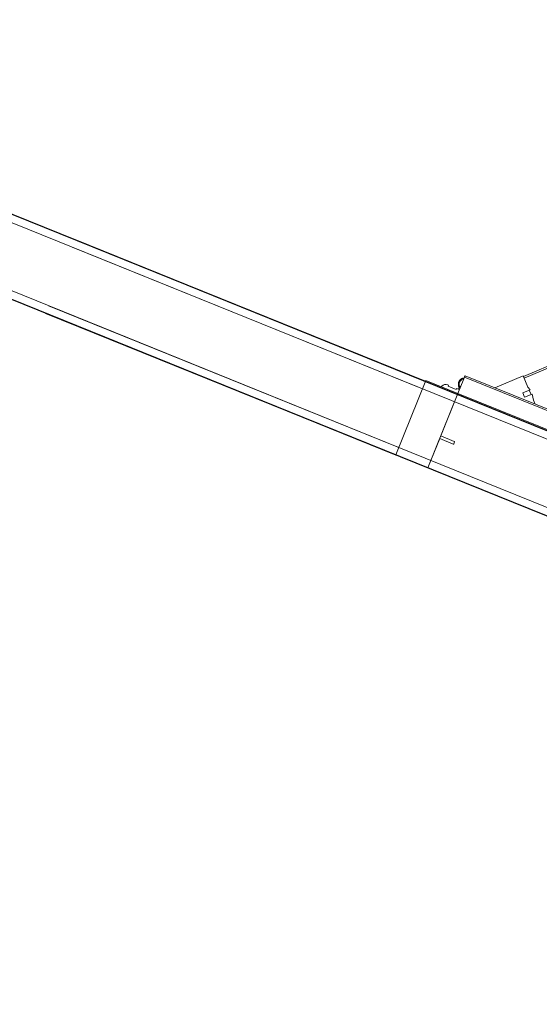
# Model space of a CAD drawing. Header units: millimetres. Extents: x 1512 to 2105, y 794 to 1149.
# Tile 74 of 256: x 1747.116 to 1747.775, y 871.915 to 873.163. Entities that reach past the tile are written whole.
import ezdxf

# ---------------------------------------------------------------- set-up
doc = ezdxf.new("R2010")
doc.units = ezdxf.units.MM
doc.layers.add('A-DOOR', color=31, linetype='Continuous', lineweight=9)
doc.layers.add('A-WALL', color=113, linetype='Continuous', lineweight=9)

# ---------------------------------------------------------------- blocks, each defined once
blk = doc.blocks.new('5-panel_Bi-fold_external_door_10806 - Type 1-225860-اول')
at = {"layer": 'A-DOOR'}
for p, q in [((-1.6757, 0.689), (-2.262, 0.1027)), ((-1.6743, 0.6876), (-2.2606, 0.1012)), ((-2.2627, 0.1034), (-2.2904, 0.0757)), ((-2.2516, 0.0922), (-2.2627, 0.1034)), ((-2.2606, 0.1012), (-2.262, 0.1027)), ((-2.2551, 0.083), (-2.248, 0.0901)), ((-2.248, 0.0901), (-2.2516, 0.0922)), ((-2.2445, 0.0851), (-2.2488, 0.0894)), ((2.581, 0.0759), (-2.331, 0.0759)), ((-2.331, 0.0755), (-2.331, 0.0759)), ((-2.331, 0.0743), (-2.331, 0.0755)), ((-2.2509, 0.0788), (-2.2551, 0.083)), ((-2.2435, 0.0861), (-2.2509, 0.0788)), ((-2.2389, 0.0796), (-2.2435, 0.0861)), ((-2.2351, 0.0757), (-2.2389, 0.0796)), ((-2.331, 0.0737), (-2.331, 0.0743)), ((2.581, 0.0737), (-2.331, 0.0737)), ((-2.331, 0.0693), (-2.331, 0.0737)), ((-2.331, 0.0538), (-2.331, 0.0693)), ((-2.331, 0.0516), (-2.375, 0.0516)), ((-2.375, 0.0516), (-2.375, -0.05)), ((-2.3461, 0.0569), (-2.3469, 0.0569)), ((-2.3461, 0.0569), (-2.3469, 0.0569)), ((-2.3461, 0.0553), (-2.3461, 0.0569)), ((-2.3461, 0.0553), (-2.3461, 0.0569)), ((-2.335, 0.0553), (-2.3461, 0.0553)), ((-2.331, 0.0569), (-2.335, 0.0569)), ((-2.335, 0.0569), (-2.335, 0.0553)), ((-2.3325, 0.0594), (-2.3325, 0.0569)), ((-2.3325, 0.0594), (-2.3325, 0.0569)), ((-2.3325, 0.0594), (-2.3325, 0.0569)), ((-2.3325, 0.0594), (-2.3325, 0.0569)), ((-2.331, 0.0516), (-2.331, 0.0538)), ((-2.331, -0.05), (-2.331, 0.0516)), ((-2.331, 0.0516), (2.581, 0.0516)), ((-2.331, -0.0065), (-2.331, 0.0516)), ((-2.3125, -0.0065), (-2.331, -0.0065)), ((-2.331, -0.05), (-2.331, -0.0102)), ((-2.331, -0.0102), (-2.3125, -0.0102)), ((-2.312, -0.0097), (-2.312, -0.007)), ((-2.375, -0.05), (-2.331, -0.05)), ((-2.331, -0.05), (2.581, -0.05))]:
    blk.add_line(p, q, dxfattribs=at)
at = {"layer": 'A-DOOR', "flags": 128}
blk.add_lwpolyline([(-2.3315, 0.0725), (-2.3317, 0.0724), (-2.332, 0.0722), (-2.3323, 0.072), (-2.3325, 0.0718), (-2.3328, 0.0716), (-2.333, 0.0714), (-2.3332, 0.0712), (-2.3335, 0.0709), (-2.3337, 0.0707), (-2.3339, 0.0704), (-2.3341, 0.0702), (-2.3342, 0.0699), (-2.3344, 0.0696), (-2.3346, 0.0694), (-2.3347, 0.0691), (-2.3348, 0.0688), (-2.335, 0.0685), (-2.3351, 0.0682), (-2.3352, 0.0679), (-2.3352, 0.0676), (-2.3353, 0.0673), (-2.3354, 0.067), (-2.3354, 0.0666), (-2.3355, 0.0663), (-2.3355, 0.066), (-2.3355, 0.0657), (-2.3355, 0.0654), (-2.3355, 0.065), (-2.3355, 0.0647), (-2.3354, 0.0644), (-2.3354, 0.0641), (-2.3353, 0.0638), (-2.3352, 0.0635), (-2.3351, 0.0632), (-2.335, 0.0629), (-2.3349, 0.0626), (-2.3348, 0.0623), (-2.3346, 0.062), (-2.3345, 0.0617), (-2.3343, 0.0614), (-2.3342, 0.0612), (-2.334, 0.0609), (-2.3338, 0.0606), (-2.3336, 0.0604), (-2.3334, 0.0602), (-2.3331, 0.0599), (-2.3329, 0.0597), (-2.3327, 0.0595), (-2.3324, 0.0593), (-2.3322, 0.0591), (-2.3319, 0.0589), (-2.3316, 0.0587), (-2.3313, 0.0586), (-2.3311, 0.0584)], dxfattribs=at)
blk.add_lwpolyline([(-2.3315, 0.0725), (-2.3317, 0.0724), (-2.332, 0.0722), (-2.3323, 0.072), (-2.3325, 0.0718), (-2.3328, 0.0716), (-2.333, 0.0714), (-2.3332, 0.0712), (-2.3335, 0.0709), (-2.3337, 0.0707), (-2.3339, 0.0704), (-2.3341, 0.0702), (-2.3342, 0.0699), (-2.3344, 0.0696), (-2.3346, 0.0694), (-2.3347, 0.0691), (-2.3348, 0.0688), (-2.335, 0.0685), (-2.3351, 0.0682), (-2.3352, 0.0679), (-2.3352, 0.0676), (-2.3353, 0.0673), (-2.3354, 0.067), (-2.3354, 0.0666), (-2.3355, 0.0663), (-2.3355, 0.066), (-2.3355, 0.0657), (-2.3355, 0.0654), (-2.3355, 0.065), (-2.3355, 0.0647), (-2.3354, 0.0644), (-2.3354, 0.0641), (-2.3353, 0.0638), (-2.3352, 0.0635), (-2.3351, 0.0632), (-2.335, 0.0629), (-2.3349, 0.0626), (-2.3348, 0.0623), (-2.3346, 0.062), (-2.3345, 0.0617), (-2.3343, 0.0614), (-2.3342, 0.0612), (-2.334, 0.0609), (-2.3338, 0.0606), (-2.3336, 0.0604), (-2.3334, 0.0602), (-2.3331, 0.0599), (-2.3329, 0.0597), (-2.3327, 0.0595), (-2.3324, 0.0593), (-2.3322, 0.0591), (-2.3319, 0.0589), (-2.3316, 0.0587), (-2.3313, 0.0586), (-2.3311, 0.0584)], dxfattribs=at)
blk.add_lwpolyline([(-2.3315, 0.0725), (-2.3317, 0.0724), (-2.332, 0.0722), (-2.3323, 0.072), (-2.3325, 0.0718), (-2.3328, 0.0716), (-2.333, 0.0714), (-2.3332, 0.0712), (-2.3335, 0.0709), (-2.3337, 0.0707), (-2.3339, 0.0704), (-2.3341, 0.0702), (-2.3342, 0.0699), (-2.3344, 0.0696), (-2.3346, 0.0694), (-2.3347, 0.0691), (-2.3348, 0.0688), (-2.335, 0.0685), (-2.3351, 0.0682), (-2.3352, 0.0679), (-2.3352, 0.0676), (-2.3353, 0.0673), (-2.3354, 0.067), (-2.3354, 0.0666), (-2.3355, 0.0663), (-2.3355, 0.066), (-2.3355, 0.0657), (-2.3355, 0.0654), (-2.3355, 0.065), (-2.3355, 0.0647), (-2.3354, 0.0644), (-2.3354, 0.0641), (-2.3353, 0.0638), (-2.3352, 0.0635), (-2.3351, 0.0632), (-2.335, 0.0629), (-2.3349, 0.0626), (-2.3348, 0.0623), (-2.3346, 0.062), (-2.3345, 0.0617), (-2.3343, 0.0614), (-2.3342, 0.0612), (-2.334, 0.0609), (-2.3338, 0.0606), (-2.3336, 0.0604), (-2.3334, 0.0602), (-2.3331, 0.0599), (-2.3329, 0.0597), (-2.3327, 0.0595), (-2.3324, 0.0593), (-2.3322, 0.0591), (-2.3319, 0.0589), (-2.3316, 0.0587), (-2.3313, 0.0586), (-2.3311, 0.0584)], dxfattribs=at)
blk.add_lwpolyline([(-2.3315, 0.0725), (-2.3317, 0.0724), (-2.332, 0.0722), (-2.3323, 0.072), (-2.3325, 0.0718), (-2.3328, 0.0716), (-2.333, 0.0714), (-2.3332, 0.0712), (-2.3335, 0.0709), (-2.3337, 0.0707), (-2.3339, 0.0704), (-2.3341, 0.0702), (-2.3342, 0.0699), (-2.3344, 0.0696), (-2.3346, 0.0694), (-2.3347, 0.0691), (-2.3348, 0.0688), (-2.335, 0.0685), (-2.3351, 0.0682), (-2.3352, 0.0679), (-2.3352, 0.0676), (-2.3353, 0.0673), (-2.3354, 0.067), (-2.3354, 0.0666), (-2.3355, 0.0663), (-2.3355, 0.066), (-2.3355, 0.0657), (-2.3355, 0.0654), (-2.3355, 0.065), (-2.3355, 0.0647), (-2.3354, 0.0644), (-2.3354, 0.0641), (-2.3353, 0.0638), (-2.3352, 0.0635), (-2.3351, 0.0632), (-2.335, 0.0629), (-2.3349, 0.0626), (-2.3348, 0.0623), (-2.3346, 0.062), (-2.3345, 0.0617), (-2.3343, 0.0614), (-2.3342, 0.0612), (-2.334, 0.0609), (-2.3338, 0.0606), (-2.3336, 0.0604), (-2.3334, 0.0602), (-2.3331, 0.0599), (-2.3329, 0.0597), (-2.3327, 0.0595), (-2.3324, 0.0593), (-2.3322, 0.0591), (-2.3319, 0.0589), (-2.3316, 0.0587), (-2.3313, 0.0586), (-2.3311, 0.0584)], dxfattribs=at)
blk.add_lwpolyline([(-2.3315, 0.0725), (-2.3317, 0.0724), (-2.332, 0.0722), (-2.3323, 0.072), (-2.3325, 0.0718), (-2.3328, 0.0716), (-2.333, 0.0714), (-2.3332, 0.0712), (-2.3335, 0.0709), (-2.3337, 0.0707), (-2.3339, 0.0704), (-2.3341, 0.0702), (-2.3342, 0.0699), (-2.3344, 0.0696), (-2.3346, 0.0694), (-2.3347, 0.0691), (-2.3348, 0.0688), (-2.335, 0.0685), (-2.3351, 0.0682), (-2.3352, 0.0679), (-2.3352, 0.0676), (-2.3353, 0.0673), (-2.3354, 0.067), (-2.3354, 0.0666), (-2.3355, 0.0663), (-2.3355, 0.066), (-2.3355, 0.0657), (-2.3355, 0.0654), (-2.3355, 0.065), (-2.3355, 0.0647), (-2.3354, 0.0644), (-2.3354, 0.0641), (-2.3353, 0.0638), (-2.3352, 0.0635), (-2.3351, 0.0632), (-2.335, 0.0629), (-2.3349, 0.0626), (-2.3348, 0.0623), (-2.3346, 0.062), (-2.3345, 0.0617), (-2.3343, 0.0614), (-2.3342, 0.0612), (-2.334, 0.0609), (-2.3338, 0.0606), (-2.3336, 0.0604), (-2.3334, 0.0602), (-2.3331, 0.0599), (-2.3329, 0.0597), (-2.3327, 0.0595), (-2.3324, 0.0593), (-2.3322, 0.0591), (-2.3319, 0.0589), (-2.3316, 0.0587), (-2.3313, 0.0586), (-2.3311, 0.0584)], dxfattribs=at)
blk.add_lwpolyline([(-2.3315, 0.0725), (-2.3317, 0.0724), (-2.332, 0.0722), (-2.3323, 0.072), (-2.3325, 0.0718), (-2.3328, 0.0716), (-2.333, 0.0714), (-2.3332, 0.0712), (-2.3335, 0.0709), (-2.3337, 0.0707), (-2.3339, 0.0704), (-2.3341, 0.0702), (-2.3342, 0.0699), (-2.3344, 0.0696), (-2.3346, 0.0694), (-2.3347, 0.0691), (-2.3348, 0.0688), (-2.335, 0.0685), (-2.3351, 0.0682), (-2.3352, 0.0679), (-2.3352, 0.0676), (-2.3353, 0.0673), (-2.3354, 0.067), (-2.3354, 0.0666), (-2.3355, 0.0663), (-2.3355, 0.066), (-2.3355, 0.0657), (-2.3355, 0.0654), (-2.3355, 0.065), (-2.3355, 0.0647), (-2.3354, 0.0644), (-2.3354, 0.0641), (-2.3353, 0.0638), (-2.3352, 0.0635), (-2.3351, 0.0632), (-2.335, 0.0629), (-2.3349, 0.0626), (-2.3348, 0.0623), (-2.3346, 0.062), (-2.3345, 0.0617), (-2.3343, 0.0614), (-2.3342, 0.0612), (-2.334, 0.0609), (-2.3338, 0.0606), (-2.3336, 0.0604), (-2.3334, 0.0602), (-2.3331, 0.0599), (-2.3329, 0.0597), (-2.3327, 0.0595), (-2.3324, 0.0593), (-2.3322, 0.0591), (-2.3319, 0.0589), (-2.3316, 0.0587), (-2.3313, 0.0586), (-2.3311, 0.0584)], dxfattribs=at)
blk.add_lwpolyline([(-2.3315, 0.0725), (-2.3317, 0.0724), (-2.332, 0.0722), (-2.3323, 0.072), (-2.3325, 0.0718), (-2.3328, 0.0716), (-2.333, 0.0714), (-2.3332, 0.0712), (-2.3335, 0.0709), (-2.3337, 0.0707), (-2.3339, 0.0704), (-2.3341, 0.0702), (-2.3342, 0.0699), (-2.3344, 0.0696), (-2.3346, 0.0694), (-2.3347, 0.0691), (-2.3348, 0.0688), (-2.335, 0.0685), (-2.3351, 0.0682), (-2.3352, 0.0679), (-2.3352, 0.0676), (-2.3353, 0.0673), (-2.3354, 0.067), (-2.3354, 0.0666), (-2.3355, 0.0663), (-2.3355, 0.066), (-2.3355, 0.0657), (-2.3355, 0.0654), (-2.3355, 0.065), (-2.3355, 0.0647), (-2.3354, 0.0644), (-2.3354, 0.0641), (-2.3353, 0.0638), (-2.3352, 0.0635), (-2.3351, 0.0632), (-2.335, 0.0629), (-2.3349, 0.0626), (-2.3348, 0.0623), (-2.3346, 0.062), (-2.3345, 0.0617), (-2.3343, 0.0614), (-2.3342, 0.0612), (-2.334, 0.0609), (-2.3338, 0.0606), (-2.3336, 0.0604), (-2.3334, 0.0602), (-2.3331, 0.0599), (-2.3329, 0.0597), (-2.3327, 0.0595), (-2.3324, 0.0593), (-2.3322, 0.0591), (-2.3319, 0.0589), (-2.3316, 0.0587), (-2.3313, 0.0586), (-2.3311, 0.0584)], dxfattribs=at)
blk.add_lwpolyline([(-2.3315, 0.0725), (-2.3317, 0.0724), (-2.332, 0.0722), (-2.3323, 0.072), (-2.3325, 0.0718), (-2.3328, 0.0716), (-2.333, 0.0714), (-2.3332, 0.0712), (-2.3335, 0.0709), (-2.3337, 0.0707), (-2.3339, 0.0704), (-2.3341, 0.0702), (-2.3342, 0.0699), (-2.3344, 0.0696), (-2.3346, 0.0694), (-2.3347, 0.0691), (-2.3348, 0.0688), (-2.335, 0.0685), (-2.3351, 0.0682), (-2.3352, 0.0679), (-2.3352, 0.0676), (-2.3353, 0.0673), (-2.3354, 0.067), (-2.3354, 0.0666), (-2.3355, 0.0663), (-2.3355, 0.066), (-2.3355, 0.0657), (-2.3355, 0.0654), (-2.3355, 0.065), (-2.3355, 0.0647), (-2.3354, 0.0644), (-2.3354, 0.0641), (-2.3353, 0.0638), (-2.3352, 0.0635), (-2.3351, 0.0632), (-2.335, 0.0629), (-2.3349, 0.0626), (-2.3348, 0.0623), (-2.3346, 0.062), (-2.3345, 0.0617), (-2.3343, 0.0614), (-2.3342, 0.0612), (-2.334, 0.0609), (-2.3338, 0.0606), (-2.3336, 0.0604), (-2.3334, 0.0602), (-2.3331, 0.0599), (-2.3329, 0.0597), (-2.3327, 0.0595), (-2.3324, 0.0593), (-2.3322, 0.0591), (-2.3319, 0.0589), (-2.3316, 0.0587), (-2.3313, 0.0586), (-2.3311, 0.0584)], dxfattribs=at)
at = {"layer": 'A-DOOR'}
for centre, radius, start, end in [((-2.3275, 0.0656), 0.007, 124.641, 235.359), ((-2.3469, 0.0499), 0.007, 90, 159.7478), ((-2.3469, 0.0499), 0.007, 90, 159.7478), ((-2.353, 0.0521), 0.0005, 159.7478, 270), ((-2.353, 0.0521), 0.0005, 159.7478, 270), ((-2.3275, 0.0656), 0.008, 231.3178, 244.0452), ((-2.3275, 0.0656), 0.008, 231.3178, 244.0452), ((-2.3275, 0.0656), 0.008, 231.3178, 244.0452), ((-2.3275, 0.0656), 0.008, 231.3178, 244.0452), ((-2.3125, -0.007), 0.0005, 0, 90), ((-2.3125, -0.0097), 0.0005, 270, 0)]:
    blk.add_arc(centre, radius, start, end, dxfattribs=at)

msp = doc.modelspace()

# ---------------------------------------------------------------- linework, layer by layer
at = {"layer": 'A-WALL'}
for p, q in [((1741.0207, 875.3667), (1747.6272, 872.6952)), ((1740.9915, 875.2922), (1747.5972, 872.621)), ((1747.183, 872.8748), (1758.6834, 868.2242)), ((1747.153, 872.8006), (1757.6994, 868.5358))]:
    msp.add_line(p, q, dxfattribs=at)
at = {"layer": 'A-WALL', "lineweight": 25}
for p, q in [((1747.6309, 872.7044), (1741.0243, 875.3761)), ((1740.9878, 875.2829), (1747.5934, 872.6117)), ((1758.8462, 868.1691), (1747.1867, 872.8841)), ((1747.1492, 872.7913), (1757.6962, 868.5263))]:
    msp.add_line(p, q, dxfattribs=at)

# ---------------------------------------------------------------- block references
at = {"layer": 'A-DOOR', "rotation": 337.9823304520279}
msp.add_blockref('5-panel_Bi-fold_external_door_10806 - Type 1-225860-اول', (1749.8139, 871.7677), dxfattribs=at)

doc.saveas('drawing.dxf')
